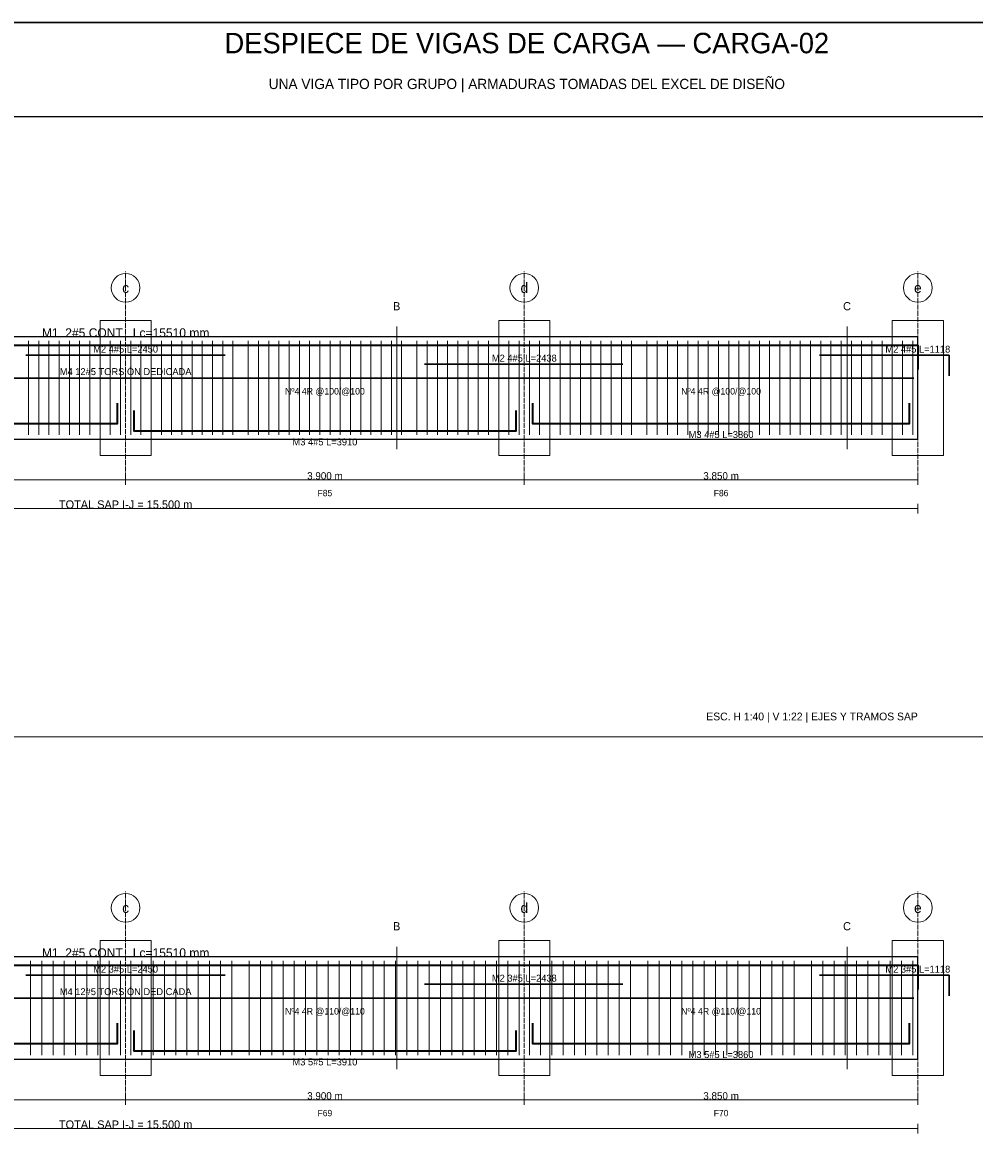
# Paper-space layout 'CARGA_02' of a CAD drawing. Header units: millimetres. Extents: x 7 to 700, y 7 to 493.
# Tile 4 of 5: x 230 to 463, y 216 to 493. Entities that reach past the tile are written whole.
import ezdxf
from ezdxf.enums import TextEntityAlignment as Align

# ---------------------------------------------------------------- set-up
doc = ezdxf.new("R2010")
doc.units = ezdxf.units.MM
doc.linetypes.add('DASHED', pattern=[1.524, 1.27, -0.254])
for name, color, linetype in [('ACERO_INF', 1, 'Continuous'), ('ACERO_SUP_APOYO', 5, 'Continuous'), ('ACERO_SUP_CONT', 4, 'Continuous'), ('ACERO_TORSION', 30, 'Continuous'), ('APOYOS', 9, 'Continuous'), ('CONTORNO', 7, 'Continuous'), ('CORTE', 6, 'Continuous'), ('COTAS', 3, 'Continuous'), ('EJES', 1, 'Continuous'), ('ESTRIBOS', 8, 'Continuous'), ('MARCO', 7, 'Continuous'), ('TEXTO', 7, 'Continuous')]:
    doc.layers.add(name, color=color, linetype=linetype)

psp = doc.layouts.new('CARGA_02')

# ---------------------------------------------------------------- linework, layer by layer
at = {"layer": 'ACERO_INF', "color": 1, "lineweight": 35}
for points in [[(159.88, 399.93), (159.88, 394.93), (253.38, 394.93), (253.38, 399.93)], [(354.88, 399.93), (354.88, 394.93), (447.12, 394.93), (447.12, 399.93)], [(257.38, 398.13), (257.38, 393.13), (350.88, 393.13), (350.88, 398.13)], [(159.88, 248.27), (159.88, 243.27), (253.38, 243.27), (253.38, 248.27)], [(257.38, 246.47), (257.38, 241.47), (350.88, 241.47), (350.88, 246.47)], [(354.88, 248.27), (354.88, 243.27), (447.12, 243.27), (447.12, 248.27)]]:
    psp.add_lwpolyline(points, dxfattribs=at)
at = {"layer": 'ACERO_SUP_APOYO', "color": 5, "lineweight": 30}
for points in [[(231, 411.63), (279.75, 411.63)], [(328.5, 409.43), (376.94, 409.43)], [(425.06, 411.63), (456.75, 411.63), (456.75, 406.63)], [(231, 259.97), (279.75, 259.97)], [(328.5, 257.77), (376.94, 257.77)], [(425.06, 259.97), (456.75, 259.97), (456.75, 254.97)]]:
    psp.add_lwpolyline(points, dxfattribs=at)
at = {"layer": 'ACERO_SUP_CONT', "color": 4, "lineweight": 35}
for points in [[(61.62, 408.13), (61.62, 414.13), (449.12, 414.13), (449.12, 408.13)], [(61.62, 256.47), (61.62, 262.47), (449.12, 262.47), (449.12, 256.47)]]:
    psp.add_lwpolyline(points, dxfattribs=at)
at = {"layer": 'ACERO_TORSION', "color": 30, "lineweight": 30}
for points in [[(62.62, 406.03), (448.12, 406.03)], [(62.62, 254.37), (448.12, 254.37)]]:
    psp.add_lwpolyline(points, dxfattribs=at)
at = {"layer": 'APOYOS', "color": 9, "lineweight": 15}
for points in [[(249.12, 387.13), (261.62, 387.13), (261.62, 420.13), (249.12, 420.13)], [(346.62, 387.13), (359.12, 387.13), (359.12, 420.13), (346.62, 420.13)], [(442.88, 387.13), (455.38, 387.13), (455.38, 420.13), (442.88, 420.13)], [(249.12, 235.47), (261.62, 235.47), (261.62, 268.47), (249.12, 268.47)], [(346.62, 235.47), (359.12, 235.47), (359.12, 268.47), (346.62, 268.47)], [(442.88, 235.47), (455.38, 235.47), (455.38, 268.47), (442.88, 268.47)]]:
    psp.add_lwpolyline(points, close=True, dxfattribs=at)
at = {"layer": 'CONTORNO', "color": 7, "lineweight": 25}
for points in [[(61.62, 391.13), (449.12, 391.13), (449.12, 416.13), (61.62, 416.13)], [(61.62, 239.47), (449.12, 239.47), (449.12, 264.47), (61.62, 264.47)]]:
    psp.add_lwpolyline(points, close=True, dxfattribs=at)
at = {"layer": 'CORTE', "color": 6, "lineweight": 13}
for p, q in [((321.68, 388.63), (321.68, 418.63)), ((431.8, 388.63), (431.8, 418.63)), ((321.68, 236.97), (321.68, 266.97)), ((431.8, 236.97), (431.8, 266.97))]:
    psp.add_line(p, q, dxfattribs=at)
at = {"layer": 'COTAS', "color": 3, "lineweight": 13}
for p, q in [((255.38, 379.93), (255.38, 382.33)), ((255.38, 379.93), (255.38, 382.33)), ((352.88, 379.93), (352.88, 382.33)), ((352.88, 379.93), (352.88, 382.33)), ((449.12, 379.93), (449.12, 382.33)), ((157.88, 381.13), (255.38, 381.13)), ((255.38, 381.13), (352.88, 381.13)), ((352.88, 381.13), (449.12, 381.13)), ((61.62, 374.13), (449.12, 374.13)), ((449.12, 372.93), (449.12, 375.33)), ((255.38, 228.27), (255.38, 230.67)), ((255.38, 228.27), (255.38, 230.67)), ((352.88, 228.27), (352.88, 230.67)), ((352.88, 228.27), (352.88, 230.67)), ((449.12, 228.27), (449.12, 230.67)), ((157.88, 229.47), (255.38, 229.47)), ((255.38, 229.47), (352.88, 229.47)), ((352.88, 229.47), (449.12, 229.47)), ((61.62, 222.47), (449.12, 222.47)), ((449.12, 221.27), (449.12, 223.67))]:
    psp.add_line(p, q, dxfattribs=at)
at = {"layer": 'EJES', "color": 1, "linetype": 'DASHED', "lineweight": 9}
for p, q in [((255.38, 380.13), (255.38, 432.13)), ((352.88, 380.13), (352.88, 432.13)), ((449.12, 380.13), (449.12, 432.13)), ((255.38, 228.47), (255.38, 280.47)), ((352.88, 228.47), (352.88, 280.47)), ((449.12, 228.47), (449.12, 280.47))]:
    psp.add_line(p, q, dxfattribs=at)
at = {"layer": 'EJES', "color": 1, "lineweight": 18}
for centre in [(255.38, 428.13), (352.88, 428.13), (449.12, 428.13), (255.38, 276.47), (352.88, 276.47), (449.12, 276.47)]:
    psp.add_circle(centre, 3.5, dxfattribs=at)
at = {"layer": 'ESTRIBOS', "color": 8, "lineweight": 9}
for p, q in [((231.62, 392.13), (231.62, 415.13)), ((234.12, 392.13), (234.12, 415.13)), ((236.62, 392.13), (236.62, 415.13)), ((239.12, 392.13), (239.12, 415.13)), ((241.62, 392.13), (241.62, 415.13)), ((244.12, 392.13), (244.12, 415.13)), ((246.62, 392.13), (246.62, 415.13)), ((249.12, 392.13), (249.12, 415.13)), ((251.62, 392.13), (251.62, 415.13)), ((254.12, 392.13), (254.12, 415.13)), ((256.62, 392.13), (256.62, 415.13)), ((259.12, 392.13), (259.12, 415.13)), ((261.62, 392.13), (261.62, 415.13)), ((264.12, 392.13), (264.12, 415.13)), ((266.62, 392.13), (266.62, 415.13)), ((269.12, 392.13), (269.12, 415.13)), ((271.62, 392.13), (271.62, 415.13)), ((274.12, 392.13), (274.12, 415.13)), ((276.62, 392.13), (276.62, 415.13)), ((279.12, 392.13), (279.12, 415.13)), ((281.62, 392.13), (281.62, 415.13)), ((285.38, 392.13), (285.38, 415.13)), ((287.88, 392.13), (287.88, 415.13)), ((290.38, 392.13), (290.38, 415.13)), ((292.88, 392.13), (292.88, 415.13)), ((295.38, 392.13), (295.38, 415.13)), ((297.88, 392.13), (297.88, 415.13)), ((300.38, 392.13), (300.38, 415.13)), ((302.88, 392.13), (302.88, 415.13)), ((305.38, 392.13), (305.38, 415.13)), ((307.88, 392.13), (307.88, 415.13)), ((310.38, 392.13), (310.38, 415.13)), ((312.88, 392.13), (312.88, 415.13)), ((315.38, 392.13), (315.38, 415.13)), ((317.88, 392.13), (317.88, 415.13)), ((320.38, 392.13), (320.38, 415.13)), ((322.88, 392.13), (322.88, 415.13)), ((326.62, 392.13), (326.62, 415.13)), ((329.12, 392.13), (329.12, 415.13)), ((331.62, 392.13), (331.62, 415.13)), ((334.12, 392.13), (334.12, 415.13)), ((336.62, 392.13), (336.62, 415.13)), ((339.12, 392.13), (339.12, 415.13)), ((341.62, 392.13), (341.62, 415.13)), ((344.12, 392.13), (344.12, 415.13)), ((346.62, 392.13), (346.62, 415.13)), ((349.12, 392.13), (349.12, 415.13)), ((351.62, 392.13), (351.62, 415.13)), ((354.12, 392.13), (354.12, 415.13)), ((356.62, 392.13), (356.62, 415.13)), ((359.12, 392.13), (359.12, 415.13)), ((361.62, 392.13), (361.62, 415.13)), ((364.12, 392.13), (364.12, 415.13)), ((366.62, 392.13), (366.62, 415.13)), ((369.12, 392.13), (369.12, 415.13)), ((371.62, 392.13), (371.62, 415.13)), ((374.12, 392.13), (374.12, 415.13)), ((376.62, 392.13), (376.62, 415.13)), ((379.12, 392.13), (379.12, 415.13)), ((382.88, 392.13), (382.88, 415.13)), ((385.38, 392.13), (385.38, 415.13)), ((387.88, 392.13), (387.88, 415.13)), ((390.38, 392.13), (390.38, 415.13)), ((392.88, 392.13), (392.88, 415.13)), ((395.38, 392.13), (395.38, 415.13)), ((397.88, 392.13), (397.88, 415.13)), ((400.38, 392.13), (400.38, 415.13)), ((402.88, 392.13), (402.88, 415.13)), ((405.38, 392.13), (405.38, 415.13)), ((407.88, 392.13), (407.88, 415.13)), ((410.38, 392.13), (410.38, 415.13)), ((412.88, 392.13), (412.88, 415.13)), ((415.38, 392.13), (415.38, 415.13)), ((417.88, 392.13), (417.88, 415.13)), ((420.38, 392.13), (420.38, 415.13)), ((422.88, 392.13), (422.88, 415.13)), ((425.38, 392.13), (425.38, 415.13)), ((427.88, 392.13), (427.88, 415.13)), ((430.38, 392.13), (430.38, 415.13)), ((432.88, 392.13), (432.88, 415.13)), ((435.38, 392.13), (435.38, 415.13)), ((437.88, 392.13), (437.88, 415.13)), ((440.38, 392.13), (440.38, 415.13)), ((442.88, 392.13), (442.88, 415.13)), ((445.38, 392.13), (445.38, 415.13)), ((447.88, 392.13), (447.88, 415.13)), ((232.12, 240.47), (232.12, 263.47)), ((234.88, 240.47), (234.88, 263.47)), ((237.62, 240.47), (237.62, 263.47)), ((240.38, 240.47), (240.38, 263.47)), ((243.12, 240.47), (243.12, 263.47)), ((245.88, 240.47), (245.88, 263.47)), ((248.62, 240.47), (248.62, 263.47)), ((251.38, 240.47), (251.38, 263.47)), ((254.12, 240.47), (254.12, 263.47)), ((256.62, 240.47), (256.62, 263.47)), ((259.38, 240.47), (259.38, 263.47)), ((262.12, 240.47), (262.12, 263.47)), ((264.88, 240.47), (264.88, 263.47)), ((267.62, 240.47), (267.62, 263.47)), ((270.38, 240.47), (270.38, 263.47)), ((273.12, 240.47), (273.12, 263.47)), ((275.88, 240.47), (275.88, 263.47)), ((278.62, 240.47), (278.62, 263.47)), ((281.38, 240.47), (281.38, 263.47)), ((285.62, 240.47), (285.62, 263.47)), ((288.38, 240.47), (288.38, 263.47)), ((291.12, 240.47), (291.12, 263.47)), ((293.88, 240.47), (293.88, 263.47)), ((296.62, 240.47), (296.62, 263.47)), ((299.38, 240.47), (299.38, 263.47)), ((302.12, 240.47), (302.12, 263.47)), ((304.88, 240.47), (304.88, 263.47)), ((307.62, 240.47), (307.62, 263.47)), ((310.38, 240.47), (310.38, 263.47)), ((313.12, 240.47), (313.12, 263.47)), ((315.88, 240.47), (315.88, 263.47)), ((318.62, 240.47), (318.62, 263.47)), ((321.38, 240.47), (321.38, 263.47)), ((324.12, 240.47), (324.12, 263.47)), ((326.88, 240.47), (326.88, 263.47)), ((329.62, 240.47), (329.62, 263.47)), ((332.38, 240.47), (332.38, 263.47)), ((335.12, 240.47), (335.12, 263.47)), ((337.88, 240.47), (337.88, 263.47)), ((340.62, 240.47), (340.62, 263.47)), ((343.38, 240.47), (343.38, 263.47)), ((346.12, 240.47), (346.12, 263.47)), ((348.88, 240.47), (348.88, 263.47)), ((351.62, 240.47), (351.62, 263.47)), ((354.12, 240.47), (354.12, 263.47)), ((356.88, 240.47), (356.88, 263.47)), ((359.62, 240.47), (359.62, 263.47)), ((362.38, 240.47), (362.38, 263.47)), ((365.12, 240.47), (365.12, 263.47)), ((367.88, 240.47), (367.88, 263.47)), ((370.62, 240.47), (370.62, 263.47)), ((373.38, 240.47), (373.38, 263.47)), ((376.12, 240.47), (376.12, 263.47)), ((378.88, 240.47), (378.88, 263.47)), ((383.12, 240.47), (383.12, 263.47)), ((385.88, 240.47), (385.88, 263.47)), ((388.62, 240.47), (388.62, 263.47)), ((391.38, 240.47), (391.38, 263.47)), ((394.12, 240.47), (394.12, 263.47)), ((396.88, 240.47), (396.88, 263.47)), ((399.62, 240.47), (399.62, 263.47)), ((402.38, 240.47), (402.38, 263.47)), ((405.12, 240.47), (405.12, 263.47)), ((407.88, 240.47), (407.88, 263.47)), ((410.62, 240.47), (410.62, 263.47)), ((413.38, 240.47), (413.38, 263.47)), ((416.12, 240.47), (416.12, 263.47)), ((418.88, 240.47), (418.88, 263.47)), ((423.12, 240.47), (423.12, 263.47)), ((425.88, 240.47), (425.88, 263.47)), ((428.62, 240.47), (428.62, 263.47)), ((431.38, 240.47), (431.38, 263.47)), ((434.12, 240.47), (434.12, 263.47)), ((436.88, 240.47), (436.88, 263.47)), ((439.62, 240.47), (439.62, 263.47)), ((442.38, 240.47), (442.38, 263.47)), ((445.12, 240.47), (445.12, 263.47)), ((447.88, 240.47), (447.88, 263.47))]:
    psp.add_line(p, q, dxfattribs=at)
at = {"layer": 'MARCO', "color": 7, "lineweight": 25}
psp.add_line((10, 470), (697, 470), dxfattribs=at)
at = {"layer": 'MARCO', "color": 8, "lineweight": 13}
psp.add_line((10, 318.33), (697, 318.33), dxfattribs=at)
at = {"layer": 'MARCO', "color": 7, "lineweight": 30}
psp.add_lwpolyline([(7, 7), (700, 7), (700, 493), (7, 493)], close=True, dxfattribs=at)

# ---------------------------------------------------------------- texts
at = {"layer": 'ACERO_INF', "color": 1}
for s, p in [('M3 4#5 L=3860', (401, 392.23)), ('M3 4#5 L=3910', (304.12, 390.43)), ('M3 5#5 L=3860', (401, 240.57)), ('M3 5#5 L=3910', (304.12, 238.77))]:
    psp.add_text(s, height=1.7, dxfattribs=at).set_placement(p, align=Align.MIDDLE_CENTER)
at = {"layer": 'ACERO_SUP_APOYO', "color": 5}
for s, p in [('M2 4#5 L=2450', (255.38, 413.13)), ('M2 4#5 L=1118', (449.12, 413.13)), ('M2 4#5 L=2438', (352.88, 410.93)), ('M2 3#5 L=2450', (255.38, 261.47)), ('M2 3#5 L=2438', (352.88, 259.27)), ('M2 3#5 L=1118', (449.12, 261.47))]:
    psp.add_text(s, height=1.7, dxfattribs=at).set_placement(p, align=Align.MIDDLE_CENTER)
at = {"layer": 'ACERO_SUP_CONT', "color": 4}
for p in [(255.38, 417.13), (255.38, 265.47)]:
    psp.add_text('M1  2#5 CONT.  Lc=15510 mm', height=2.2, dxfattribs=at).set_placement(p, align=Align.MIDDLE_CENTER)
at = {"layer": 'ACERO_TORSION', "color": 30}
for p in [(255.38, 407.63), (255.38, 255.97)]:
    psp.add_text('M4 12#5 TORSIÓN DEDICADA', height=1.7, dxfattribs=at).set_placement(p, align=Align.MIDDLE_CENTER)
at = {"layer": 'CORTE', "color": 6}
for s, p in [('B', (321.68, 423.63)), ('C', (431.8, 423.63)), ('B', (321.68, 271.97)), ('C', (431.8, 271.97))]:
    psp.add_text(s, height=2, dxfattribs=at).set_placement(p, align=Align.MIDDLE_CENTER)
at = {"layer": 'COTAS', "color": 3}
for s, height, p in [('3.900 m', 1.8, (304.12, 382.13)), ('3.850 m', 1.8, (401, 382.13)), ('TOTAL SAP I-J = 15.500 m', 2, (255.38, 375.13)), ('3.900 m', 1.8, (304.12, 230.47)), ('3.850 m', 1.8, (401, 230.47)), ('TOTAL SAP I-J = 15.500 m', 2, (255.38, 223.47))]:
    psp.add_text(s, height=height, dxfattribs=at).set_placement(p, align=Align.MIDDLE_CENTER)
at = {"layer": 'EJES', "color": 1}
for s, p in [('c', (255.38, 428.13)), ('d', (352.88, 428.13)), ('e', (449.12, 428.13)), ('c', (255.38, 276.47)), ('d', (352.88, 276.47)), ('e', (449.12, 276.47))]:
    psp.add_text(s, height=2.5, dxfattribs=at).set_placement(p, align=Align.MIDDLE_CENTER)
at = {"layer": 'ESTRIBOS', "color": 8}
for s, p in [('Nº4 4R @100/@100', (304.12, 402.83)), ('Nº4 4R @100/@100', (401, 402.83)), ('Nº4 4R @110/@110', (304.12, 251.17)), ('Nº4 4R @110/@110', (401, 251.17))]:
    psp.add_text(s, height=1.6, dxfattribs=at).set_placement(p, align=Align.MIDDLE_CENTER)
at = {"layer": 'TEXTO', "color": 7}
for s, height, p in [('DESPIECE DE VIGAS DE CARGA — CARGA-02', 5, (353.5, 488)), ('UNA VIGA TIPO POR GRUPO | ARMADURAS TOMADAS DEL EXCEL DE DISEÑO', 2.5, (353.5, 478)), ('F85', 1.55, (304.12, 377.93)), ('F86', 1.55, (401, 377.93)), ('F69', 1.55, (304.12, 226.27)), ('F70', 1.55, (401, 226.27))]:
    psp.add_text(s, height=height, dxfattribs=at).set_placement(p, align=Align.MIDDLE_CENTER)
psp.add_text('ESC. H 1:40 | V 1:22 | EJES Y TRAMOS SAP', height=1.9, dxfattribs=at).set_placement((449.12, 322.33), align=Align.RIGHT)

doc.saveas('drawing.dxf')
